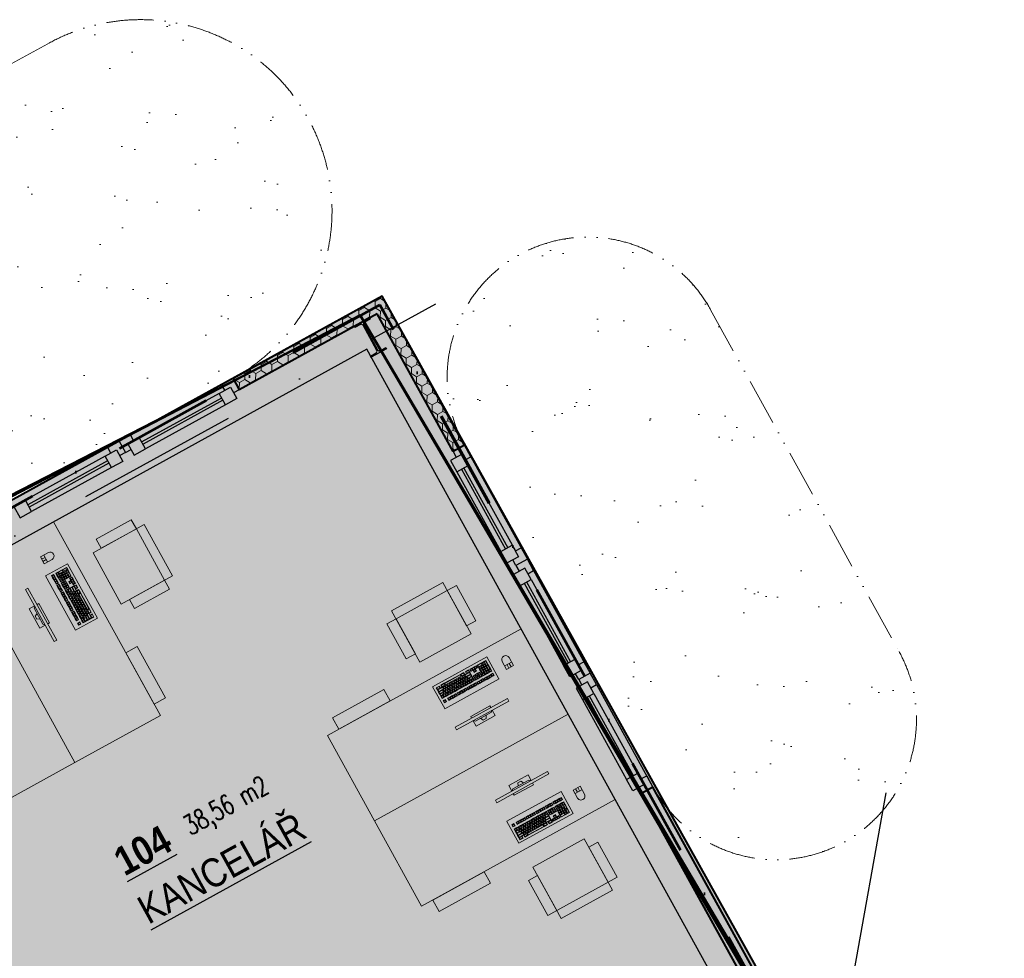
# Model space of a CAD drawing. Header units: millimetres. Extents: x 2886542 to 7567581, y -792623 to 134766.
# Tile 66 of 256: x 4108642 to 4116211, y -391204 to -383987. Entities that reach past the tile are written whole.
import ezdxf

# ---------------------------------------------------------------- set-up
doc = ezdxf.new("R2010")
doc.units = ezdxf.units.MM
for name, pattern in [('ACAD_ISO12W100', [21, 12, -3, 0, -3, 0, -3]), ('DASHDOT', [1, 0.5, -0.25, 0, -0.25]), ('DASHDOTX2', [50.8, 25.4, -12.7, 0, -12.7])]:
    doc.linetypes.add(name, pattern=pattern)
for name, color, linetype in [('IN_BP_BOURACI PRACE', 40, 'Continuous'), ('IN_C_OSA', 6, 'DASHDOT'), ('IN_LEGENDA_M', 3, 'Continuous'), ('IN_NS_TENKA', 20, 'Continuous'), ('IN_NS_VYPLNE OTVORU', 16, 'Continuous'), ('IN_TEXT', 7, 'Continuous'), ('IN_VYPLNE OTVORU', 151, 'Continuous'), ('KATASTR', 7, 'Continuous'), ('požárničina', 10, 'Continuous')]:
    doc.layers.add(name, color=color, linetype=linetype)
doc.layers.add('IN_HELP', color=6, linetype='Continuous', plot=False)
for name, color, linetype, lineweight in [('IN_NS_TLUSTA', 1, 'Continuous', 40), ('IN_SLOUPY', 134, 'Continuous', 30), ('IN_SRAFY', 8, 'Continuous', 9), ('IN_STAFAGE', 8, 'Continuous', 9)]:
    doc.layers.add(name, color=color, linetype=linetype, lineweight=lineweight)
doc.styles.add('KOTY', font='SIMPLEX.SHX', dxfattribs={"width": 0.7})
doc.styles.add('ROMAND', font='romand.shx', dxfattribs={"width": 0.85})
doc.linetypes.add('617A', pattern='A,2,-2,2,-2,2,-6,[146,stn.shx,S=0.1,R=0,X=0,Y=0],-6,2,-2,2,-2', length=30)
doc.dimstyles.new('IP 1_100', dxfattribs={"dimscale": 100, "dimtxt": 2.5, "dimasz": 2, "dimexe": 1, "dimexo": 5, "dimgap": 1, "dimtad": 1, "dimdec": 0, "dimzin": 0, "dimdsep": 46, "dimtxsty": 'ROMAND', "dimblk": 'ARCHTICK', "dimcen": 0.09, "dimdle": 1, "dimclrd": 256, "dimclre": 256, "dimclrt": 7, "dimadec": 0, "dimazin": 0, "dimtfac": 1, "dimtdec": 0, "dimtix": 1, "dimtmove": 2, "dimatfit": 3, "dimldrblk": 'OBLIQUE', "dimfxl": 0, "dimtolj": 1, "dimtzin": 0, "dimarcsym": 0})

# ---------------------------------------------------------------- blocks, each defined once
blk = doc.blocks.new('_ArchTick')
at = {"color": 0, "linetype": 'ByBlock', "const_width": 0.15}
blk.add_lwpolyline([(-0.5, -0.5), (0.5, 0.5)], dxfattribs=at)
blk = doc.blocks.new('Klávesnice')
at = {"color": 0, "linetype": 'ByBlock', "lineweight": -2}
for p, q in [((0, 193), (476, 193)), ((0, 192), (0, 193)), ((0, 193), (0, 192)), ((0, 192), (0, 193)), ((0, 0), (0, 192)), ((0, 192), (0, 0)), ((39, 152), (20, 152)), ((20, 133), (20, 152)), ((39, 133), (39, 152)), ((77, 152), (58, 152)), ((58, 133), (58, 152)), ((96, 152), (77, 152)), ((115, 152), (96, 152)), ((134, 152), (115, 152)), ((134, 133), (134, 152)), ((162, 152), (143, 152)), ((143, 133), (143, 152)), ((181, 152), (162, 152)), ((200, 152), (181, 152)), ((219, 152), (200, 152)), ((219, 133), (219, 152)), ((247, 152), (229, 152)), ((229, 133), (229, 152)), ((266, 152), (247, 152)), ((285, 152), (266, 152)), ((304, 152), (285, 152)), ((304, 133), (304, 152)), ((314, 152), (314, 133)), ((333, 152), (314, 152)), ((352, 152), (333, 152)), ((371, 152), (352, 152)), ((371, 152), (371, 133)), ((399, 152), (380, 152)), ((380, 133), (380, 152)), ((418, 152), (399, 152)), ((437, 152), (418, 152)), ((456, 152), (437, 152)), ((456, 133), (456, 152)), ((476, 193), (476, 192)), ((476, 193), (476, 192)), ((476, 192), (476, 193)), ((476, 192), (476, 0)), ((476, 192), (476, 0)), ((20, 133), (39, 133)), ((39, 114), (20, 114)), ((20, 114), (20, 95)), ((20, 95), (20, 76)), ((20, 58), (20, 76)), ((36, 148), (23, 148)), ((23, 135), (23, 148)), ((36, 135), (23, 135)), ((36, 110), (23, 110)), ((23, 97), (23, 110)), ((23, 97), (36, 97)), ((23, 78), (23, 91)), ((45, 91), (23, 91)), ((23, 78), (45, 78)), ((36, 148), (36, 135)), ((36, 110), (36, 97)), ((58, 114), (39, 114)), ((55, 110), (42, 110)), ((42, 97), (42, 110)), ((42, 97), (55, 97)), ((45, 78), (45, 91)), ((64, 91), (51, 91)), ((51, 78), (51, 91)), ((51, 78), (64, 78)), ((55, 97), (55, 110)), ((58, 133), (77, 133)), ((77, 114), (58, 114)), ((74, 148), (61, 148)), ((61, 148), (61, 135)), ((74, 135), (61, 135)), ((74, 110), (61, 110)), ((61, 97), (61, 110)), ((61, 97), (74, 97)), ((64, 78), (64, 91)), ((70, 78), (70, 91)), ((83, 91), (70, 91)), ((70, 78), (83, 78)), ((74, 135), (74, 148)), ((74, 110), (74, 97)), ((77, 133), (96, 133)), ((96, 114), (77, 114)), ((93, 148), (80, 148)), ((80, 148), (80, 135)), ((93, 135), (80, 135)), ((93, 110), (80, 110)), ((80, 97), (80, 110)), ((80, 97), (93, 97)), ((83, 78), (83, 91)), ((89, 78), (89, 91)), ((102, 91), (89, 91)), ((89, 78), (102, 78)), ((93, 148), (93, 135)), ((93, 97), (93, 110)), ((96, 133), (115, 133)), ((115, 114), (96, 114)), ((112, 148), (99, 148)), ((99, 148), (99, 135)), ((112, 135), (99, 135)), ((112, 110), (99, 110)), ((99, 97), (99, 110)), ((99, 97), (112, 97)), ((102, 78), (102, 91)), ((121, 91), (108, 91)), ((108, 78), (108, 91)), ((108, 78), (121, 78)), ((112, 135), (112, 148)), ((112, 110), (112, 97)), ((115, 133), (134, 133)), ((134, 114), (115, 114)), ((131, 148), (118, 148)), ((118, 148), (118, 135)), ((131, 135), (118, 135)), ((131, 110), (118, 110)), ((118, 97), (118, 110)), ((118, 97), (131, 97)), ((121, 78), (121, 91)), ((127, 78), (127, 91)), ((140, 91), (127, 91)), ((127, 78), (140, 78)), ((131, 148), (131, 135)), ((131, 97), (131, 110)), ((153, 114), (134, 114)), ((150, 110), (137, 110)), ((137, 97), (137, 110)), ((137, 97), (150, 97)), ((140, 78), (140, 91)), ((143, 133), (162, 133)), ((159, 148), (146, 148)), ((146, 148), (146, 135)), ((159, 135), (146, 135)), ((159, 91), (146, 91)), ((146, 78), (146, 91)), ((146, 78), (159, 78)), ((150, 110), (150, 97)), ((172, 114), (153, 114)), ((169, 110), (156, 110)), ((156, 97), (156, 110)), ((156, 97), (169, 97)), ((159, 135), (159, 148)), ((159, 78), (159, 91)), ((162, 133), (181, 133)), ((178, 148), (165, 148)), ((165, 148), (165, 135)), ((178, 135), (165, 135)), ((165, 78), (165, 91)), ((178, 91), (165, 91)), ((165, 78), (178, 78)), ((169, 97), (169, 110)), ((191, 114), (172, 114)), ((188, 110), (175, 110)), ((175, 97), (175, 110)), ((175, 97), (188, 97)), ((178, 148), (178, 135)), ((178, 78), (178, 91)), ((181, 133), (200, 133)), ((197, 148), (184, 148)), ((184, 148), (184, 135)), ((197, 135), (184, 135)), ((184, 78), (184, 91)), ((197, 91), (184, 91)), ((184, 78), (197, 78)), ((188, 110), (188, 97)), ((210, 114), (191, 114)), ((207, 110), (194, 110)), ((194, 97), (194, 110)), ((194, 97), (207, 97)), ((197, 135), (197, 148)), ((197, 78), (197, 91)), ((200, 133), (219, 133)), ((216, 148), (203, 148)), ((203, 148), (203, 135)), ((216, 135), (203, 135)), ((216, 91), (203, 91)), ((203, 78), (203, 91)), ((203, 78), (216, 78)), ((207, 97), (207, 110)), ((229, 114), (210, 114)), ((226, 110), (213, 110)), ((213, 97), (213, 110)), ((213, 97), (226, 97)), ((216, 148), (216, 135)), ((216, 78), (216, 91)), ((222, 78), (222, 91)), ((235, 91), (222, 91)), ((222, 78), (235, 78)), ((226, 110), (226, 97)), ((229, 133), (247, 133)), ((247, 114), (229, 114)), ((244, 148), (232, 148)), ((232, 148), (232, 135)), ((244, 135), (232, 135)), ((244, 110), (232, 110)), ((232, 97), (232, 110)), ((232, 97), (244, 97)), ((235, 78), (235, 91)), ((254, 91), (241, 91)), ((241, 78), (241, 91)), ((241, 78), (254, 78)), ((244, 135), (244, 148)), ((244, 97), (244, 110)), ((247, 133), (266, 133)), ((266, 114), (247, 114)), ((263, 148), (250, 148)), ((250, 148), (250, 135)), ((263, 135), (250, 135)), ((263, 110), (250, 110)), ((250, 97), (250, 110)), ((250, 97), (263, 97)), ((254, 78), (254, 91)), ((260, 78), (260, 91)), ((273, 91), (260, 91)), ((260, 78), (273, 78)), ((263, 148), (263, 135)), ((263, 110), (263, 97)), ((266, 133), (285, 133)), ((285, 114), (266, 114)), ((282, 148), (269, 148)), ((269, 148), (269, 135)), ((282, 135), (269, 135)), ((282, 110), (269, 110)), ((269, 97), (269, 110)), ((269, 97), (282, 97)), ((273, 78), (273, 91)), ((279, 78), (279, 91)), ((301, 91), (279, 91)), ((279, 78), (301, 78)), ((282, 135), (282, 148)), ((282, 97), (282, 110)), ((285, 133), (304, 133)), ((285, 114), (304, 114)), ((301, 148), (288, 148)), ((288, 148), (288, 135)), ((301, 135), (288, 135)), ((301, 110), (288, 110)), ((288, 97), (288, 110)), ((288, 97), (301, 97)), ((301, 148), (301, 135)), ((301, 110), (301, 97)), ((301, 91), (301, 78)), ((304, 95), (304, 114)), ((304, 95), (304, 76)), ((304, 58), (304, 76)), ((333, 133), (314, 133)), ((333, 114), (314, 114)), ((314, 95), (314, 114)), ((314, 76), (314, 95)), ((314, 76), (333, 76)), ((317, 135), (317, 148)), ((330, 148), (317, 148)), ((317, 135), (330, 135)), ((330, 110), (317, 110)), ((317, 97), (317, 110)), ((317, 97), (330, 97)), ((330, 91), (317, 91)), ((317, 78), (317, 91)), ((330, 78), (317, 78)), ((330, 135), (330, 148)), ((330, 97), (330, 110)), ((330, 78), (330, 91)), ((352, 133), (333, 133)), ((333, 114), (352, 114)), ((333, 76), (352, 76)), ((336, 135), (336, 148)), ((349, 148), (336, 148)), ((336, 135), (349, 135)), ((349, 110), (336, 110)), ((336, 110), (336, 97)), ((336, 97), (349, 97)), ((349, 91), (336, 91)), ((336, 91), (336, 78)), ((349, 78), (336, 78)), ((349, 148), (349, 135)), ((349, 110), (349, 97)), ((349, 91), (349, 78)), ((371, 133), (352, 133)), ((352, 114), (371, 114)), ((352, 76), (371, 76)), ((355, 135), (355, 148)), ((368, 148), (355, 148)), ((355, 135), (368, 135)), ((368, 110), (355, 110)), ((355, 110), (355, 97)), ((355, 97), (368, 97)), ((368, 91), (355, 91)), ((355, 91), (355, 78)), ((368, 78), (355, 78)), ((368, 135), (368, 148)), ((368, 97), (368, 110)), ((368, 78), (368, 91)), ((371, 95), (371, 114)), ((371, 76), (371, 95)), ((380, 133), (399, 133)), ((399, 114), (380, 114)), ((380, 114), (380, 95)), ((380, 95), (380, 76)), ((380, 76), (380, 58)), ((396, 148), (383, 148)), ((383, 135), (383, 148)), ((396, 135), (383, 135)), ((396, 110), (383, 110)), ((383, 97), (383, 110)), ((383, 97), (396, 97)), ((383, 78), (383, 91)), ((396, 91), (383, 91)), ((383, 78), (396, 78)), ((396, 135), (396, 148)), ((396, 110), (396, 97)), ((396, 78), (396, 91)), ((399, 133), (418, 133)), ((418, 114), (399, 114)), ((415, 148), (402, 148)), ((402, 148), (402, 135)), ((415, 135), (402, 135)), ((415, 110), (402, 110)), ((402, 97), (402, 110)), ((402, 97), (415, 97)), ((402, 78), (402, 91)), ((415, 91), (402, 91)), ((402, 78), (415, 78)), ((415, 148), (415, 135)), ((415, 97), (415, 110)), ((415, 91), (415, 78)), ((418, 133), (437, 133)), ((437, 114), (418, 114)), ((434, 148), (421, 148)), ((421, 148), (421, 135)), ((434, 135), (421, 135)), ((434, 110), (421, 110)), ((421, 97), (421, 110)), ((421, 97), (434, 97)), ((421, 78), (421, 91)), ((434, 91), (421, 91)), ((421, 78), (434, 78)), ((434, 135), (434, 148)), ((434, 110), (434, 97)), ((434, 78), (434, 91)), ((437, 133), (456, 133)), ((437, 114), (456, 114)), ((453, 148), (440, 148)), ((440, 148), (440, 135)), ((453, 135), (440, 135)), ((453, 110), (440, 110)), ((440, 97), (440, 110)), ((440, 97), (453, 97)), ((453, 91), (440, 91)), ((440, 91), (440, 59)), ((453, 148), (453, 135)), ((453, 97), (453, 110)), ((453, 59), (453, 91)), ((456, 95), (456, 114)), ((456, 58), (456, 95)), ((0, 0), (476, 0)), ((20, 39), (20, 58)), ((20, 39), (20, 20)), ((48, 20), (20, 20)), ((55, 72), (23, 72)), ((23, 59), (23, 72)), ((55, 59), (23, 59)), ((64, 54), (23, 54)), ((23, 41), (23, 54)), ((64, 41), (23, 41)), ((23, 22), (23, 35)), ((45, 35), (23, 35)), ((23, 22), (45, 22)), ((45, 35), (45, 22)), ((48, 39), (48, 20)), ((48, 39), (62, 39)), ((55, 59), (55, 72)), ((74, 72), (61, 72)), ((61, 59), (61, 72)), ((61, 59), (74, 59)), ((62, 39), (62, 20)), ((91, 20), (62, 20)), ((64, 41), (64, 54)), ((65, 22), (65, 35)), ((88, 35), (65, 35)), ((65, 22), (88, 22)), ((70, 41), (70, 54)), ((83, 54), (70, 54)), ((70, 41), (83, 41)), ((74, 72), (74, 59)), ((80, 59), (80, 72)), ((93, 72), (80, 72)), ((80, 59), (93, 59)), ((83, 54), (83, 41)), ((88, 35), (88, 22)), ((89, 41), (89, 54)), ((102, 54), (89, 54)), ((89, 41), (102, 41)), ((233, 20), (91, 20)), ((93, 72), (93, 59)), ((94, 22), (94, 35)), ((230, 35), (94, 35)), ((94, 22), (230, 22)), ((112, 72), (99, 72)), ((99, 59), (99, 72)), ((99, 59), (112, 59)), ((102, 54), (102, 41)), ((121, 54), (108, 54)), ((108, 41), (108, 54)), ((108, 41), (121, 41)), ((112, 72), (112, 59)), ((118, 59), (118, 72)), ((131, 72), (118, 72)), ((118, 59), (131, 59)), ((121, 54), (121, 41)), ((127, 41), (127, 54)), ((140, 54), (127, 54)), ((127, 41), (140, 41)), ((131, 72), (131, 59)), ((137, 59), (137, 72)), ((150, 72), (137, 72)), ((137, 59), (150, 59)), ((140, 54), (140, 41)), ((159, 54), (146, 54)), ((146, 41), (146, 54)), ((146, 41), (159, 41)), ((150, 72), (150, 59)), ((169, 72), (156, 72)), ((156, 59), (156, 72)), ((156, 59), (169, 59)), ((159, 54), (159, 41)), ((165, 41), (165, 54)), ((178, 54), (165, 54)), ((165, 41), (178, 41)), ((169, 72), (169, 59)), ((175, 59), (175, 72)), ((188, 72), (175, 72)), ((175, 59), (188, 59)), ((178, 54), (178, 41)), ((184, 41), (184, 54)), ((197, 54), (184, 54)), ((184, 41), (197, 41)), ((188, 72), (188, 59)), ((207, 72), (194, 72)), ((194, 59), (194, 72)), ((194, 59), (207, 59)), ((197, 54), (197, 41)), ((216, 54), (203, 54)), ((203, 41), (203, 54)), ((203, 41), (216, 41)), ((207, 72), (207, 59)), ((213, 59), (213, 72)), ((226, 72), (213, 72)), ((213, 59), (226, 59)), ((216, 54), (216, 41)), ((222, 41), (222, 54)), ((235, 54), (222, 54)), ((222, 41), (235, 41)), ((226, 72), (226, 59)), ((230, 35), (230, 22)), ((232, 59), (232, 72)), ((244, 72), (232, 72)), ((232, 59), (244, 59)), ((262, 20), (233, 20)), ((235, 54), (235, 41)), ((236, 22), (236, 35)), ((259, 35), (236, 35)), ((236, 22), (259, 22)), ((254, 54), (241, 54)), ((241, 41), (241, 54)), ((241, 41), (254, 41)), ((244, 72), (244, 59)), ((263, 72), (250, 72)), ((250, 59), (250, 72)), ((250, 59), (263, 59)), ((254, 54), (254, 41)), ((259, 22), (259, 35)), ((301, 54), (260, 54)), ((260, 54), (260, 41)), ((301, 41), (260, 41)), ((262, 39), (262, 20)), ((276, 39), (262, 39)), ((263, 72), (263, 59)), ((301, 72), (269, 72)), ((269, 72), (269, 59)), ((301, 59), (269, 59)), ((276, 39), (276, 20)), ((304, 20), (276, 20)), ((279, 22), (279, 35)), ((301, 35), (279, 35)), ((279, 22), (301, 22)), ((301, 72), (301, 59)), ((301, 54), (301, 41)), ((301, 22), (301, 35)), ((304, 39), (304, 58)), ((304, 39), (304, 20)), ((314, 20), (314, 39)), ((333, 39), (314, 39)), ((314, 20), (333, 20)), ((317, 35), (317, 22)), ((330, 35), (317, 35)), ((330, 22), (317, 22)), ((330, 35), (330, 22)), ((352, 58), (333, 58)), ((333, 39), (333, 58)), ((333, 20), (352, 20)), ((349, 54), (336, 54)), ((336, 54), (336, 41)), ((349, 41), (336, 41)), ((336, 35), (336, 22)), ((349, 35), (336, 35)), ((349, 22), (336, 22)), ((349, 54), (349, 41)), ((349, 22), (349, 35)), ((352, 39), (352, 58)), ((371, 39), (352, 39)), ((352, 20), (371, 20)), ((355, 35), (355, 22)), ((368, 35), (355, 35)), ((368, 22), (355, 22)), ((368, 35), (368, 22)), ((371, 20), (371, 39)), ((380, 58), (380, 39)), ((380, 20), (380, 39)), ((380, 20), (418, 20)), ((383, 59), (383, 72)), ((396, 72), (383, 72)), ((383, 59), (396, 59)), ((383, 41), (383, 54)), ((396, 54), (383, 54)), ((383, 41), (396, 41)), ((383, 35), (383, 22)), ((415, 35), (383, 35)), ((415, 22), (383, 22)), ((396, 59), (396, 72)), ((396, 41), (396, 54)), ((402, 59), (402, 72)), ((415, 72), (402, 72)), ((402, 59), (415, 59)), ((402, 41), (402, 54)), ((415, 54), (402, 54)), ((402, 41), (415, 41)), ((415, 72), (415, 59)), ((415, 54), (415, 41)), ((415, 35), (415, 22)), ((437, 20), (418, 20)), ((421, 59), (421, 72)), ((434, 72), (421, 72)), ((421, 59), (434, 59)), ((421, 41), (421, 54)), ((434, 54), (421, 54)), ((421, 41), (434, 41)), ((421, 22), (421, 35)), ((434, 35), (421, 35)), ((421, 22), (434, 22)), ((434, 59), (434, 72)), ((434, 41), (434, 54)), ((434, 22), (434, 35)), ((456, 20), (437, 20)), ((440, 59), (453, 59)), ((440, 54), (440, 22)), ((453, 54), (440, 54)), ((440, 22), (453, 22)), ((453, 54), (453, 22)), ((456, 20), (456, 58))]:
    blk.add_line(p, q, dxfattribs=at)
blk = doc.blocks.new('*U2964')
at = {"color": 0, "linetype": 'ByBlock', "lineweight": -2}
for p, q in [((-84.6, 85.2), (84.6, 85.2)), ((-84.6, 85.2), (-84.6, 37.6)), ((84.6, 85.2), (84.6, 37.6)), ((-84.6, 0), (-84.6, 15.2)), ((84.6, 0), (-84.6, 0)), ((-81.5, 37.6), (-70.3, 48.8)), ((-70.3, 48.8), (70.3, 48.8)), ((-24.1, 48.8), (-12.9, 71.1)), ((-12.9, 71.1), (12.9, 71.1)), ((24.1, 48.8), (12.9, 71.1)), ((81.5, 37.6), (70.3, 48.8)), ((84.6, 0), (84.6, 15.2))]:
    blk.add_line(p, q, dxfattribs=at)
blk.add_lwpolyline([(-229.1, 15.2), (229.1, 15.2), (229.1, 37.6), (-229.1, 37.6)], close=True, dxfattribs=at)
blk = doc.blocks.new('nástrojárna')
at = {"linetype": 'ACAD_ISO12W100', "lineweight": 0, "ltscale": 50}
h = blk.add_hatch(dxfattribs=at)
h.set_pattern_fill('AR-SAND', color=1, scale=16, style=0)
h.paths.add_polyline_path([(4194434.7, -594303.7), (4179756.1, -594303.7), (4179928.5, -597243.7), (4180574.1, -597243.7), (4180674.1, -597243.7), (4180674.1, -597243.7), (4180774.1, -597243.7), (4181574.1, -597243.7), (4181674.1, -597243.7), (4181674.1, -597243.7), (4181774.1, -597243.7), (4182574.1, -597243.7), (4182674.1, -597243.7), (4185479.1, -597243.7), (4185479.1, -597243.7), (4185579.1, -597243.7), (4186379.1, -597243.7), (4186479.1, -597243.7), (4186479.1, -597243.7), (4186579.1, -597243.7), (4187379.1, -597243.7), (4187479.1, -597243.7), (4187479.1, -597243.7), (4187579.1, -597243.7), (4188379.1, -597243.7), (4188479.1, -597243.7), (4190439.1, -597243.7), (4190439.1, -597243.7), (4190539.1, -597243.7), (4191339.1, -597243.7), (4191439.1, -597243.7), (4191439.1, -597243.7), (4191539.1, -597243.7), (4192339.1, -597243.7), (4192439.1, -597243.7), (4192439.1, -597243.7), (4192539.1, -597243.7), (4193339.1, -597243.7), (4193439.1, -597243.7), (4193439.1, -597243.7), (4193539.1, -597243.7), (4194339.1, -597243.7), (4194439.2, -597243.7, 1.001514)])
h = blk.add_hatch(dxfattribs=at)
h.set_pattern_fill('AR-SAND', color=1, scale=16, style=0)
h.paths.add_polyline_path([(4197909.1, -598553.7, 1), (4195749.1, -598553.7), (4195749.2, -598553.7), (4195749.2, -598653.7), (4195749.2, -599453.7), (4195749.2, -599453.7), (4195749.2, -599553.7), (4195749.2, -599653.7), (4195749.2, -600453.7), (4195749.2, -600453.7), (4195749.2, -600553.7), (4195749.2, -600553.7), (4195749.2, -600653.7), (4195749.2, -601453.7), (4195749.2, -601453.7), (4195749.2, -601556.1, 0.998926), (4197909.1, -601553.7)])
at = {"layer": 'IN_SRAFY'}
h = blk.add_hatch(dxfattribs=at)
h.set_pattern_fill('HONEY', color=250, scale=15)
h.set_pattern_definition([(0, (3839988.67, -608846.168), (71.4375, 41.2444597), [47.625, -95.25]), (120, (3839988.67, -608846.168), (-71.4375, 41.24446), [47.625, -95.25]), (60, (3839988.67, -608846.168), (2e-07, 82.4889196), [-95.25, 47.625])])
h.paths.add_polyline_path([(4195749.1, -597243.7), (4194439.1, -597243.7), (4194439.1, -597343.7), (4195649.1, -597343.7), (4195649.1, -598553.7), (4195749.2, -598553.7)])
h = blk.add_hatch(dxfattribs=at)
h.set_pattern_fill('HONEY', color=250, scale=15)
h.set_pattern_definition([(0, (3846228.674, -613156.168), (71.4375, 41.2444597), [47.625, -95.25]), (120, (3846228.674, -613156.168), (-71.4375, 41.24446), [47.625, -95.25]), (60, (3846228.674, -613156.168), (2e-07, 82.4889196), [-95.25, 47.625])])
h.paths.add_polyline_path([(4195649.1, -604603.7), (4195749.1, -604603.7), (4195749.1, -601553.7), (4195649.1, -601553.7)])
h.paths.add_polyline_path([(4195749.1, -605573.7), (4195649.1, -605573.7), (4195649.1, -606343.7), (4195749.1, -606343.7)])
at = {"layer": 'IN_C_OSA', "color": 250, "ltscale": 2500}
blk.add_line((4135508.2, -597493.7), (4196081.4, -597493.7), dxfattribs=at)
at = {"layer": 'IN_NS_TENKA', "color": 250}
for p, q in [((4195449.1, -597543.7), (4189404.1, -597543.7)), ((4195449.1, -604603.7), (4195449.1, -597543.7))]:
    blk.add_line(p, q, dxfattribs=at)
at = {"layer": 'IN_NS_TLUSTA', "color": 250}
for p, q in [((4195749.1, -597243.7), (4194439.1, -597243.7)), ((4194439.1, -597243.7), (4194439.1, -597343.7)), ((4195749.1, -598553.7), (4195749.1, -597243.7)), ((4195649.1, -597343.7), (4194439.1, -597343.7)), ((4195649.1, -598553.7), (4195649.1, -597343.7)), ((4195749.1, -598553.7), (4195649.1, -598553.7)), ((4195649.1, -604603.7), (4195649.1, -601553.7)), ((4195749.1, -601553.7), (4195649.1, -601553.7)), ((4195749.1, -604603.7), (4195749.1, -601553.7))]:
    blk.add_line(p, q, dxfattribs=at)
at = {"layer": 'IN_NS_VYPLNE OTVORU', "color": 250}
for p, q in [((4193339.1, -597243.7), (4192439.1, -597243.7)), ((4194339.1, -597243.7), (4193439.1, -597243.7)), ((4193289.1, -597293.7), (4192539.1, -597293.7)), ((4193289.1, -597333.7), (4192589.1, -597333.7)), ((4193289.1, -597353.7), (4192589.1, -597353.7)), ((4194289.1, -597293.7), (4193539.1, -597293.7)), ((4194289.1, -597333.7), (4193589.1, -597333.7)), ((4194289.1, -597353.7), (4193589.1, -597353.7)), ((4193289.1, -597393.7), (4192589.1, -597393.7)), ((4194289.1, -597393.7), (4193589.1, -597393.7)), ((4195599.2, -598703.7), (4195599.2, -599403.7)), ((4195639.2, -598703.7), (4195639.2, -599403.7)), ((4195659.2, -598703.7), (4195659.2, -599403.7)), ((4195699.2, -598703.7), (4195699.2, -599453.7)), ((4195749.2, -598653.7), (4195749.2, -599553.7)), ((4195599.2, -599703.7), (4195599.2, -600403.7)), ((4195639.2, -599703.7), (4195639.2, -600403.7)), ((4195659.2, -599703.7), (4195659.2, -600403.7)), ((4195699.2, -599703.7), (4195699.2, -600453.7)), ((4195749.2, -599653.7), (4195749.2, -600553.7)), ((4195749.2, -600653.7), (4195749.2, -601553.7)), ((4195599.2, -600703.7), (4195599.2, -601403.7)), ((4195639.2, -600703.7), (4195639.2, -601403.7)), ((4195659.2, -600703.7), (4195659.2, -601403.7)), ((4195699.2, -600703.7), (4195699.2, -601453.7))]:
    blk.add_line(p, q, dxfattribs=at)
for points in [[(4193339.1, -597293.7), (4193339.1, -597243.7), (4193439.1, -597243.7), (4193439.1, -597343.7), (4193389.1, -597343.7)], [(4193539.1, -597293.7), (4193539.1, -597243.7), (4193439.1, -597243.7), (4193439.1, -597343.7), (4193489.1, -597343.7)], [(4194339.1, -597293.7), (4194339.1, -597243.7), (4194439.1, -597243.7), (4194439.1, -597343.7), (4194389.1, -597343.7)], [(4195699.2, -598653.7), (4195749.2, -598653.7), (4195749.2, -598553.7), (4195649.2, -598553.7), (4195649.2, -598603.7)], [(4195699.2, -599453.7), (4195749.2, -599453.7), (4195749.2, -599553.7), (4195649.2, -599553.7), (4195649.2, -599503.7)], [(4195699.2, -599653.7), (4195749.2, -599653.7), (4195749.2, -599553.7), (4195649.2, -599553.7), (4195649.2, -599603.7)], [(4195699.2, -600453.7), (4195749.2, -600453.7), (4195749.2, -600553.7), (4195649.2, -600553.7), (4195649.2, -600503.7)], [(4195699.2, -600653.7), (4195749.2, -600653.7), (4195749.2, -600553.7), (4195649.2, -600553.7), (4195649.2, -600603.7)], [(4195699.2, -601453.7), (4195749.2, -601453.7), (4195749.2, -601553.7), (4195649.2, -601553.7), (4195649.2, -601503.7)]]:
    blk.add_lwpolyline(points, dxfattribs=at)
for points in [[(4192589.1, -597293.7), (4192489.1, -597293.7), (4192489.1, -597393.7), (4192589.1, -597393.7)], [(4193289.1, -597293.7), (4193389.1, -597293.7), (4193389.1, -597393.7), (4193289.1, -597393.7)], [(4193589.1, -597293.7), (4193489.1, -597293.7), (4193489.1, -597393.7), (4193589.1, -597393.7)], [(4194289.1, -597293.7), (4194389.1, -597293.7), (4194389.1, -597393.7), (4194289.1, -597393.7)], [(4195699.2, -598703.7), (4195699.2, -598603.7), (4195599.2, -598603.7), (4195599.2, -598703.7)], [(4195699.2, -599403.7), (4195699.2, -599503.7), (4195599.2, -599503.7), (4195599.2, -599403.7)], [(4195699.2, -599703.7), (4195699.2, -599603.7), (4195599.2, -599603.7), (4195599.2, -599703.7)], [(4195699.2, -600403.7), (4195699.2, -600503.7), (4195599.2, -600503.7), (4195599.2, -600403.7)], [(4195699.2, -600703.7), (4195699.2, -600603.7), (4195599.2, -600603.7), (4195599.2, -600703.7)], [(4195699.2, -601403.7), (4195699.2, -601503.7), (4195599.2, -601503.7), (4195599.2, -601403.7)]]:
    blk.add_lwpolyline(points, close=True, dxfattribs=at)
at = {"layer": 'IN_SLOUPY', "color": 250}
blk.add_lwpolyline([(4195510.8, -597588.5), (4195510.8, -597368.9, 0.414214), (4195495.8, -597353.9), (4195446.6, -597353.9), (4195446.6, -597343.7), (4195581.6, -597343.7), (4195581.6, -597353.9), (4195532.4, -597353.9, 0.414214), (4195517.4, -597368.9), (4195517.4, -597588.5, 0.414214), (4195532.4, -597603.5), (4195581.6, -597603.5), (4195581.6, -597613.7), (4195446.6, -597613.7), (4195446.6, -597603.5), (4195495.8, -597603.5, 0.414214)], format="xyb", close=True, dxfattribs=at)
at = {"layer": 'IN_STAFAGE', "color": 250, "ltscale": 10}
for p, q in [((4192509.2, -597791.7), (4192509.2, -597731.7)), ((4192509.2, -597751.7), (4192479.2, -597751.7)), ((4192509.2, -597771.7), (4192479.2, -597771.7)), ((4195201.2, -600188.3), (4195261.2, -600188.3)), ((4195221.2, -600188.3), (4195221.2, -600218.3)), ((4195241.2, -600188.3), (4195241.2, -600218.3)), ((4195221.2, -601307.8), (4195221.2, -601277.8)), ((4195241.2, -601307.8), (4195241.2, -601277.8)), ((4195201.2, -601307.8), (4195261.2, -601307.8))]:
    blk.add_line(p, q, dxfattribs=at)
at = {"layer": 'IN_STAFAGE', "color": 250, "linetype": 'ByBlock'}
for p, q in [((4192849.4, -597898.9), (4192849.4, -598348.9)), ((4193299.4, -597898.9), (4192849.4, -597898.9)), ((4193229.4, -597898.9), (4193229.4, -598348.9)), ((4193299.4, -598348.9), (4193299.4, -597898.9)), ((4192849.4, -598348.9), (4193299.4, -598348.9)), ((4194644, -599848.1), (4194644, -599398.1)), ((4194644, -599398.1), (4195094, -599398.1)), ((4195094, -599398.1), (4195094, -599848.1)), ((4195094, -599468.1), (4194644, -599468.1)), ((4195094, -599848.1), (4194644, -599848.1)), ((4195094, -601648.1), (4194644, -601648.1)), ((4194644, -601648.1), (4194644, -602098.1)), ((4195094, -602098.1), (4195094, -601648.1)), ((4195094, -602028.1), (4194644, -602028.1)), ((4194644, -602098.1), (4195094, -602098.1))]:
    blk.add_line(p, q, dxfattribs=at)
at = {"layer": 'IN_STAFAGE', "color": 250, "ltscale": 10}
for points in [[(4191199.4, -599243.7), (4191199.4, -597543.7), (4191949.4, -597543.7), (4191949.4, -599243.7)], [(4192699.4, -599243.7), (4192699.4, -597543.7), (4191949.4, -597543.7), (4191949.4, -599243.7)], [(4193229.4, -597898.9), (4192921.6, -597898.9), (4192921.6, -597819.1), (4193229.4, -597819.1)], [(4193229.4, -598348.9), (4192921.6, -598348.9), (4192921.6, -598428.6), (4193229.4, -598428.6)], [(4192799.4, -599143.7), (4192799.4, -598693.7), (4192699.4, -598693.7), (4192699.4, -599143.7)], [(4194644, -599468.1), (4194644, -599775.9), (4194564.3, -599775.9), (4194564.3, -599468.1)], [(4195094, -599468.1), (4195094, -599775.9), (4195173.7, -599775.9), (4195173.7, -599468.1)], [(4193849.1, -599898.1), (4194299.1, -599898.1), (4194299.1, -599998.1), (4193849.1, -599998.1)], [(4193749.1, -599998.1), (4195449.1, -599998.1), (4195449.1, -600748.1), (4193749.1, -600748.1)], [(4193749.1, -601498.1), (4195449.1, -601498.1), (4195449.1, -600748.1), (4193749.1, -600748.1)], [(4193849.1, -601598.1), (4194299.1, -601598.1), (4194299.1, -601498.1), (4193849.1, -601498.1)], [(4194644, -602028.1), (4194644, -601720.2), (4194564.3, -601720.2), (4194564.3, -602028.1)], [(4195094, -602028.1), (4195094, -601720.2), (4195173.7, -601720.2), (4195173.7, -602028.1)]]:
    blk.add_lwpolyline(points, close=True, dxfattribs=at)
for points in [[(4192479.2, -597791.7), (4192549.2, -597791.7, 1), (4192549.2, -597731.7), (4192479.2, -597731.7)], [(4195201.2, -600218.3), (4195201.2, -600148.3, -1), (4195261.2, -600148.3), (4195261.2, -600218.3)], [(4195201.2, -601277.8), (4195201.2, -601347.8, 1), (4195261.2, -601347.8), (4195261.2, -601277.8)]]:
    blk.add_lwpolyline(points, format="xyb", close=True, dxfattribs=at)
at = {"layer": 'IN_VYPLNE OTVORU', "color": 250}
for p, q in [((4195599.2, -598703.7), (4195599.2, -599403.7)), ((4195639.2, -598703.7), (4195639.2, -599403.7)), ((4195659.2, -598703.7), (4195659.2, -599403.7)), ((4195699.2, -598703.7), (4195699.2, -599453.7)), ((4195749.2, -598653.7), (4195749.2, -599553.7)), ((4195599.2, -599703.7), (4195599.2, -600403.7)), ((4195639.2, -599703.7), (4195639.2, -600403.7)), ((4195659.2, -599703.7), (4195659.2, -600403.7)), ((4195699.2, -599703.7), (4195699.2, -600453.7)), ((4195749.2, -599653.7), (4195749.2, -600553.7)), ((4195749.2, -600653.7), (4195749.2, -601553.7)), ((4195599.2, -600703.7), (4195599.2, -601403.7)), ((4195639.2, -600703.7), (4195639.2, -601403.7)), ((4195659.2, -600703.7), (4195659.2, -601403.7)), ((4195699.2, -600703.7), (4195699.2, -601453.7))]:
    blk.add_line(p, q, dxfattribs=at)
for points in [[(4195699.2, -598653.7), (4195749.2, -598653.7), (4195749.2, -598553.7), (4195649.2, -598553.7), (4195649.2, -598603.7)], [(4195699.2, -599453.7), (4195749.2, -599453.7), (4195749.2, -599553.7), (4195649.2, -599553.7), (4195649.2, -599503.7)], [(4195699.2, -599653.7), (4195749.2, -599653.7), (4195749.2, -599553.7), (4195649.2, -599553.7), (4195649.2, -599603.7)], [(4195699.2, -600453.7), (4195749.2, -600453.7), (4195749.2, -600553.7), (4195649.2, -600553.7), (4195649.2, -600503.7)], [(4195699.2, -600653.7), (4195749.2, -600653.7), (4195749.2, -600553.7), (4195649.2, -600553.7), (4195649.2, -600603.7)], [(4195699.2, -601453.7), (4195749.2, -601453.7), (4195749.2, -601553.7), (4195649.2, -601553.7), (4195649.2, -601503.7)]]:
    blk.add_lwpolyline(points, dxfattribs=at)
for points in [[(4195699.2, -598703.7), (4195699.2, -598603.7), (4195599.2, -598603.7), (4195599.2, -598703.7)], [(4195699.2, -599403.7), (4195699.2, -599503.7), (4195599.2, -599503.7), (4195599.2, -599403.7)], [(4195699.2, -599703.7), (4195699.2, -599603.7), (4195599.2, -599603.7), (4195599.2, -599703.7)], [(4195699.2, -600403.7), (4195699.2, -600503.7), (4195599.2, -600503.7), (4195599.2, -600403.7)], [(4195699.2, -600703.7), (4195699.2, -600603.7), (4195599.2, -600603.7), (4195599.2, -600703.7)], [(4195699.2, -601403.7), (4195699.2, -601503.7), (4195599.2, -601503.7), (4195599.2, -601403.7)]]:
    blk.add_lwpolyline(points, close=True, dxfattribs=at)
at = {"layer": 'požárničina', "linetype": 'ACAD_ISO12W100', "lineweight": 0, "ltscale": 30}
for p, q in [((4136134.1, -594303.7), (4194434.7, -594303.7)), ((4197909.1, -598553.7), (4197909.1, -601553.7))]:
    blk.add_line(p, q, dxfattribs=at)
at = {"layer": 'požárničina', "linetype": 'DASHDOTX2', "lineweight": 60, "ltscale": 30}
for p, q in [((4195700, -597293.5), (4135952.3, -597293.5)), ((4195700, -606653.6), (4195700, -597293.5))]:
    blk.add_line(p, q, dxfattribs=at)
at = {"layer": 'požárničina', "linetype": 'ACAD_ISO12W100', "lineweight": 0, "ltscale": 30}
for centre, radius, start, end in [((4194439.2, -595773.7), 1470, 270, 90), ((4196829.1, -598553.7), 1080, 0, 180.20223), ((4196829.1, -601553.7), 1080, 179.79777, 0)]:
    blk.add_arc(centre, radius, start, end, dxfattribs=at)
at = {"layer": 'IN_STAFAGE', "color": 250, "ltscale": 10, "extrusion": (0, 0, -1), "xscale": -1, "zscale": -1, "rotation": 270}
for name, p in [('*U2964', (-4192295.8, -598123.9)), ('Klávesnice', (-4192636.5, -598354.4))]:
    blk.add_blockref(name, p, dxfattribs=at)
at = {"layer": 'IN_STAFAGE', "color": 250, "ltscale": 10, "extrusion": (0, 0, -1), "zscale": -1, "rotation": 180}
for name, p in [('Klávesnice', (-4194638.5, -600061)), ('*U2964', (-4194869, -600401.7))]:
    blk.add_blockref(name, p, dxfattribs=at)
at = {"layer": 'IN_STAFAGE', "color": 250, "ltscale": 10, "extrusion": (0, 0, -1), "xscale": -1, "zscale": -1}
for name, p in [('*U2964', (-4194869, -601094.4)), ('Klávesnice', (-4194638.5, -601435.2))]:
    blk.add_blockref(name, p, dxfattribs=at)
at = {"layer": 'IN_HELP', "color": 250, "linetype": 'ByBlock', "insert": (4192454.9, -600016.8), "char_height": 150, "width": 5666.375, "attachment_point": 1, "style": 'KOTY'}
blk.add_mtext('\\pt450;38,56 m2', dxfattribs=at)
at = {"layer": 'IN_LEGENDA_M', "color": 250, "char_height": 220, "attachment_point": 1, "style": 'ROMAND'}
for s, insert, width in [('{\\fArial|b1|i0|c238|p34;\\L104}', (4191860.8, -599976.2), 407.187), ('{\\fArial|b0|i0|c238|p34;\\LKANCELÁŘ}', (4191841.2, -600389.7), 3404.995)]:
    blk.add_mtext(s, dxfattribs=dict(at, insert=insert, width=width))

msp = doc.modelspace()

# ---------------------------------------------------------------- hatches: boundary and pattern name
at = {"layer": 'požárničina', "linetype": 'Continuous', "lineweight": 50}
msp.add_hatch(color=253, dxfattribs=at).paths.add_polyline_path([(4109887.3, -400228.7), (4108664.5, -397913.3), (4115859.9, -394061.3), (4111429.4, -386112.6), (4059012.7, -415000.5), (4066181.9, -428392.2), (4069056.2, -433761.2), (4079494.5, -428173.1), (4094261.6, -420267.5), (4089405, -411195.7)])

# ---------------------------------------------------------------- linework, layer by layer
at = {"layer": 'IN_BP_BOURACI PRACE', "lineweight": 50}
for p, q in [((4101897.9, -391123), (4111258.5, -386260.2)), ((4111258.5, -386260.2), (4115840.9, -394071.4))]:
    msp.add_line(p, q, dxfattribs=at)
at = {"layer": 'IN_BP_BOURACI PRACE', "linetype": '617A', "lineweight": 50, "ltscale": 100}
msp.add_lwpolyline([(4101898, -391123), (4111258.5, -386260.2), (4115859.9, -394061.3), (4108643, -397872.7), (4109888, -400230.1), (4107408.4, -401563.5), (4106248.5, -399017.2), (4103589.2, -400660.6), (4102065.4, -398194.9), (4104781.2, -396516.5), (4101898, -391123)], close=True, dxfattribs=at)
at = {"layer": 'IN_NS_TLUSTA'}
msp.add_lwpolyline([(4059012.7, -415000.5), (4066181.9, -428392.2), (4069056.2, -433761.2), (4079494.5, -428173.1), (4094261.6, -420267.5), (4089405, -411195.7), (4109887.3, -400228.7), (4108664.5, -397913.3), (4115859.9, -394061.3), (4111429.4, -386112.6)], close=True, dxfattribs=at)
at = {"layer": 'KATASTR'}
for p, q in [((4101874.7, -391079.6), (4111258.5, -386260.2)), ((4111258.5, -386260.2), (4116119.5, -394546.2))]:
    msp.add_line(p, q, dxfattribs=at)

# ---------------------------------------------------------------- block references
at = {"layer": 'požárničina', "color": 1, "linetype": 'Continuous', "lineweight": 50, "rotation": 28.85998199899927}
msp.add_blockref('nástrojárna', (148512.4, -1888211), dxfattribs=at)

# ---------------------------------------------------------------- leaders
at = {"layer": 'IN_TEXT'}
msp.add_leader([(4114860.9, -392367.6), (4121241.4, -387938.8)], dimstyle='IP 1_100', override={"dimasz": 35, "dimtad": 0}, dxfattribs=at)

doc.saveas('drawing.dxf')
